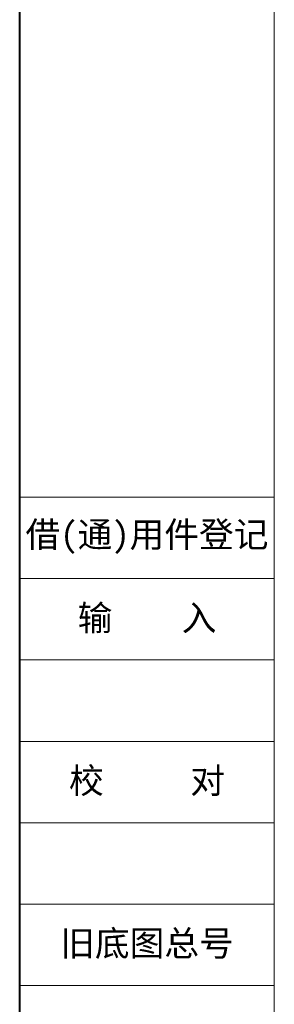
# Model space of a CAD drawing. Header units: millimetres. Extents: x -1595 to 486, y -108 to 1350.
# Tile 2 of 52: x -1595 to -1472, y 183 to 658. Entities that reach past the tile are written whole.
import ezdxf

# ---------------------------------------------------------------- set-up
doc = ezdxf.new("R2010")
doc.units = ezdxf.units.MM
doc.linetypes.add('CENTER', pattern=[0.6, 0.375, -0.075, 0.075, -0.075])
doc.styles.add('样式 3.5', font='仿宋_GB2312.ttf')

msp = doc.modelspace()

# ---------------------------------------------------------------- linework, layer by layer
at = {"color": 7, "lineweight": 40}
msp.add_line((-1595.044, -107.794), (-1595.044, 1350.477), dxfattribs=at)
at = {"color": 7, "lineweight": 13}
msp.add_line((-1472.293, -83.244), (-1472.293, 1325.927), dxfattribs=at)
at = {"color": 7, "lineweight": 15}
for p, q in [((-1595.044, 427.396), (-1472.293, 427.396)), ((-1595.044, 388.116), (-1472.293, 388.116)), ((-1595.044, 348.836), (-1472.293, 348.836)), ((-1595.044, 309.556), (-1472.293, 309.556)), ((-1595.044, 270.276), (-1472.293, 270.276)), ((-1595.044, 230.996), (-1472.293, 230.996)), ((-1595.044, 191.716), (-1472.293, 191.716))]:
    msp.add_line(p, q, dxfattribs=at)

# ---------------------------------------------------------------- texts
at = {"color": 7, "linetype": 'CENTER', "lineweight": 18, "char_height": 12.27501, "width": 122.7501, "attachment_point": 5, "style": '样式 3.5'}
for s, insert in [('{\\fSimSun|b0|i0|c134|p2;借}({\\fSimSun|b0|i0|c134|p2;通}){\\fSimSun|b0|i0|c134|p2;用件登记}', (-1533.669, 407.756)), ('\\f宋体|b0|i0|c134|p2;校     对', (-1533.669, 289.916)), ('\\f宋体|b0|i0|c134|p2;旧底图总号', (-1533.669, 211.356))]:
    msp.add_mtext(s, dxfattribs=dict(at, insert=insert))
at = {"color": 7, "lineweight": 18, "insert": (-1533.669, 368.476), "char_height": 12.27501, "width": 122.7501, "attachment_point": 5, "style": '样式 3.5'}
msp.add_mtext('{\\fSimSun|b0|i0|c134|p2;输    入}', dxfattribs=at)

doc.saveas('drawing.dxf')
